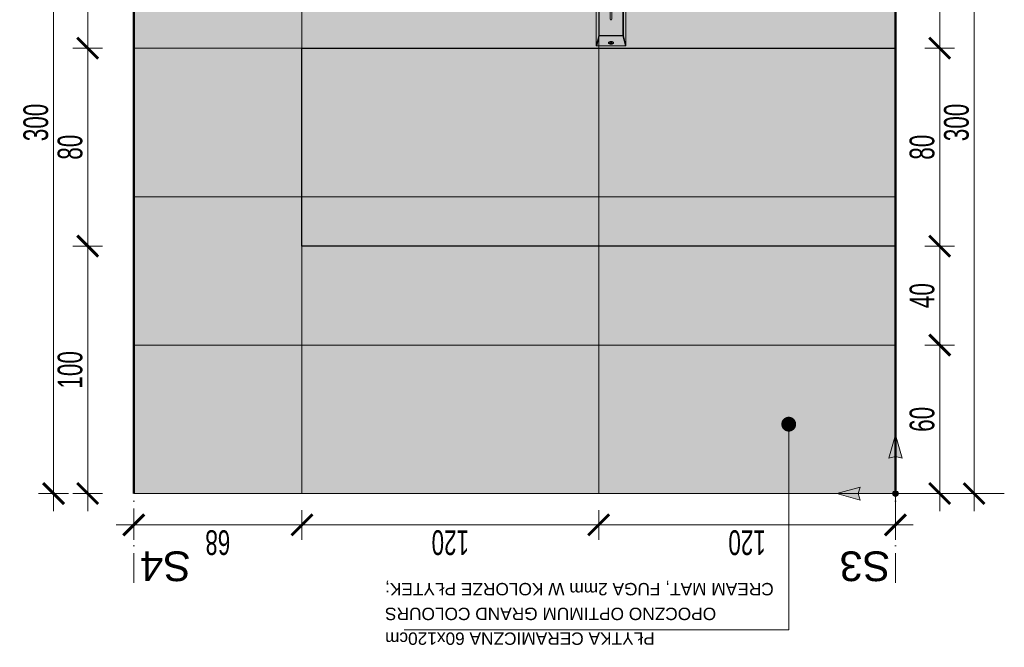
# Model space of a CAD drawing. Header units: millimetres. Extents: x -6792 to 22441, y -13430 to 4653.
# Tile 149 of 256: x -1768 to -1370, y -10855 to -10601. Entities that reach past the tile are written whole.
import ezdxf
from ezdxf import colors
from ezdxf.entities.mleader import LeaderData, LeaderLine
from ezdxf.math import Vec2, Vec3

# ---------------------------------------------------------------- set-up
doc = ezdxf.new("R2010")
doc.units = ezdxf.units.MM
doc.linetypes.add('ACAD_ISO02W100', pattern=[15, 12, -3])
doc.linetypes.add('ACAD_ISO10W100', pattern=[18, 12, -3, 0, -3])
for name, color, linetype, lineweight in [('_A_KOLORYSTYKA ŚCIAN', 40, 'Continuous', 5), ('_A_OPIS', 253, 'Continuous', 9), ('_A_ROZWINIĘCIA_RYSUNEK ŚCIAN', 252, 'Continuous', 15), ('_A_ROZWINIĘCIA_WYMIARY', 252, 'Continuous', 15), ('_A_WIDOK', 163, 'Continuous', 13), ('_A_ŚCIANY PROJEKTOWANE', 150, 'Continuous', 50), ('_ROZWINIĘCIA_MEBLE', 251, 'Continuous', 15)]:
    doc.layers.add(name, color=color, linetype=linetype, lineweight=lineweight)
doc.layers.add('orlen czerwony', color=240, linetype='Continuous')
doc.styles.add('DIM', font='arial.ttf', dxfattribs={"width": 0.65})
doc.styles.get("Standard").update_dxf_attribs({"font": 'arial.ttf'})
doc.dimstyles.new('BP_EU_25-50', dxfattribs={"dimtxt": 10, "dimasz": 0.8, "dimexe": 0.75, "dimexo": 1, "dimgap": 2, "dimtad": 1, "dimdec": 0, "dimzin": 9, "dimdsep": 46, "dimtxsty": 'DIM', "dimblk": 'ARCH_1', "dimcen": 0, "dimdle": 50, "dimse1": 1, "dimse2": 1, "dimclrd": 256, "dimclre": 256, "dimclrt": 256, "dimadec": 0, "dimazin": 2, "dimtfac": 1, "dimtdec": 0, "dimtix": 1, "dimtmove": 2, "dimatfit": 0, "dimfxl": 0.75, "dimtolj": 1, "dimtzin": 0, "dimlwd": 15, "dimlwe": -1, "dimarcsym": 0})

# ---------------------------------------------------------------- blocks, each defined once
blk = doc.blocks.new('ARCH_1')
for p, q in [((0, 7.5), (0, -7.5)), ((8.92, 0), (-8.92, 0))]:
    blk.add_line(p, q)
at = {"const_width": 1.5}
blk.add_lwpolyline([(5.3, 5.3), (-5.3, -5.3)], dxfattribs=at)
blk = doc.blocks.new('*D1475')
at = {"layer": '_A_ROZWINIĘCIA_WYMIARY', "lineweight": 15, "transparency": 16777216}
blk.add_line((-1740.51, -10612.23), (-1740.51, -10493.83), dxfattribs=at)
at = {"layer": 'Defpoints', "color": 0, "transparency": 16777216}
for p in [(-1740.51, -10493.03), (-1721.91, -10493.03), (-1721.91, -10613.03)]:
    blk.add_point(p, dxfattribs=at)
at = {"layer": '_A_ROZWINIĘCIA_WYMIARY', "lineweight": 15, "transparency": 16777216, "xscale": 0.8, "yscale": 0.8, "zscale": 0.8}
for p, rotation in [((-1740.51, -10493.03), 90), ((-1740.51, -10613.03), 270)]:
    blk.add_blockref('ARCH_1', p, dxfattribs=dict(at, rotation=rotation))
at = {"layer": '_A_ROZWINIĘCIA_WYMIARY', "transparency": 16777216, "insert": (-1747.62, -10553.03), "char_height": 10, "attachment_point": 5, "rotation": 90, "style": 'DIM'}
blk.add_mtext('\\A1;120', dxfattribs=at)
blk = doc.blocks.new('*D1476')
at = {"layer": '_A_ROZWINIĘCIA_WYMIARY', "lineweight": 15, "transparency": 16777216}
blk.add_line((-1740.51, -10613.83), (-1740.51, -10692.23), dxfattribs=at)
at = {"layer": 'Defpoints', "color": 0, "transparency": 16777216}
for p in [(-1721.91, -10613.03), (-1740.51, -10693.03), (-1721.91, -10693.03)]:
    blk.add_point(p, dxfattribs=at)
at = {"layer": '_A_ROZWINIĘCIA_WYMIARY', "lineweight": 15, "transparency": 16777216, "xscale": 0.8, "yscale": 0.8, "zscale": 0.8}
for p, rotation in [((-1740.51, -10613.03), 90), ((-1740.51, -10693.03), 270)]:
    blk.add_blockref('ARCH_1', p, dxfattribs=dict(at, rotation=rotation))
at = {"layer": '_A_ROZWINIĘCIA_WYMIARY', "transparency": 16777216, "insert": (-1747.62, -10653.03), "char_height": 10, "attachment_point": 5, "rotation": 90, "style": 'DIM'}
blk.add_mtext('\\A1;80', dxfattribs=at)
blk = doc.blocks.new('początek')
at = {"true_color": 0xf61509}
h = blk.add_hatch(color=1, dxfattribs=at)
h.dxf.hatch_style = 2
h.paths.add_polyline_path([(0, 24.67), (-2.76, 14.93), (0, 15.67), (2.76, 14.93)])
h = blk.add_hatch(color=1, dxfattribs=at)
h.dxf.hatch_style = 2
h.paths.add_polyline_path([(-1.16, 0), (-1.16, -0.06), (-1.15, -0.12), (-1.15, -0.18), (-1.13, -0.24), (-1.12, -0.3), (-1.1, -0.36), (-1.08, -0.42), (-1.06, -0.47), (-1.03, -0.53), (-1, -0.58), (-0.97, -0.63), (-0.94, -0.68), (-0.9, -0.73), (-0.86, -0.78), (-0.82, -0.82), (-0.78, -0.86), (-0.73, -0.9), (-0.68, -0.94), (-0.63, -0.97), (-0.58, -1), (-0.53, -1.03), (-0.47, -1.06), (-0.42, -1.08), (-0.36, -1.1), (-0.3, -1.12), (-0.24, -1.13), (-0.18, -1.15), (-0.12, -1.15), (-0.06, -1.16), (0, -1.16), (0.06, -1.16), (0.12, -1.15), (0.18, -1.15), (0.24, -1.13), (0.3, -1.12), (0.36, -1.1), (0.42, -1.08), (0.47, -1.06), (0.53, -1.03), (0.58, -1), (0.63, -0.97), (0.68, -0.94), (0.73, -0.9), (0.78, -0.86), (0.82, -0.82), (0.86, -0.78), (0.9, -0.73), (0.94, -0.68), (0.97, -0.63), (1, -0.58), (1.03, -0.53), (1.06, -0.47), (1.08, -0.42), (1.1, -0.36), (1.12, -0.3), (1.13, -0.24), (1.15, -0.18), (1.15, -0.12), (1.16, -0.06), (1.16, 0), (1.16, 0.06), (1.15, 0.12), (1.15, 0.18), (1.13, 0.24), (1.12, 0.3), (1.1, 0.36), (1.08, 0.42), (1.06, 0.47), (1.03, 0.53), (1, 0.58), (0.97, 0.63), (0.94, 0.68), (0.9, 0.73), (0.86, 0.78), (0.82, 0.82), (0.78, 0.86), (0.73, 0.9), (0.68, 0.94), (0.63, 0.97), (0.58, 1), (0.53, 1.03), (0.47, 1.06), (0.42, 1.08), (0.36, 1.1), (0.3, 1.12), (0.24, 1.13), (0.18, 1.15), (0.12, 1.15), (0.06, 1.16), (0, 1.16), (-0.06, 1.16), (-0.12, 1.15), (-0.18, 1.15), (-0.24, 1.13), (-0.3, 1.12), (-0.36, 1.1), (-0.42, 1.08), (-0.47, 1.06), (-0.53, 1.03), (-0.58, 1), (-0.63, 0.97), (-0.68, 0.94), (-0.73, 0.9), (-0.78, 0.86), (-0.82, 0.82), (-0.86, 0.78), (-0.9, 0.73), (-0.94, 0.68), (-0.97, 0.63), (-1, 0.58), (-1.03, 0.53), (-1.06, 0.47), (-1.08, 0.42), (-1.1, 0.36), (-1.12, 0.3), (-1.13, 0.24), (-1.15, 0.18), (-1.15, 0.12), (-1.16, 0.06)])
h = blk.add_hatch(color=1, dxfattribs=at)
h.dxf.hatch_style = 2
h.paths.add_polyline_path([(24.67, 0), (14.93, 2.76), (15.67, 0), (14.93, -2.76)])
at = {"color": 1, "true_color": 0xf61509}
for p, q in [((0, 15.67), (0, 1.16)), ((1.16, 0), (15.67, 0)), ((0, -1.16), (0, -6.42))]:
    blk.add_line(p, q, dxfattribs=at)
for points in [[(0, 15.67), (2.76, 14.93), (0, 24.67), (-2.76, 14.93)], [(15.67, 0), (14.93, 2.76), (24.67, 0), (14.93, -2.76)]]:
    blk.add_lwpolyline(points, close=True, dxfattribs=at)
blk.add_circle((0, 0), 1.16, dxfattribs=at)
blk = doc.blocks.new('DSM101-FRONT')
h = blk.add_hatch(color=256)
h.dxf.hatch_style = 1
h.set_gradient(color1=(101, 101, 97), rotation=180, centered=1, tint=1)
h.paths.add_polyline_path([(241, 654.1), (361, 654.1), (361, 394.1), (241, 394.1)])
for p, q in [((251, 614.1), (241, 654.1)), ((241, 654.1), (241, 394.1)), ((361, 654.1), (241, 654.1)), ((253, 614.1), (242.9, 654.5)), ((359, 654.5), (348.9, 614.1)), ((361, 654.1), (351, 614.1)), ((361, 654.1), (361, 394.1)), ((251, 613.1), (253, 614.1)), ((251, 614.1), (251, 394.1)), ((253, 612.1), (251, 613.1)), ((253, 614.1), (348.9, 614.1)), ((253, 612.1), (253, 394.1)), ((253, 612.1), (349, 612.1)), ((348.9, 614.1), (351, 613.1)), ((351, 613.1), (348.9, 614.1)), ((351, 613.1), (349, 612.1)), ((349, 612.1), (349, 394.1)), ((351, 614.1), (351, 394.1)), ((298, 502.6), (298, 546.6)), ((304, 502.6), (304, 546.6)), ((266, 397.1), (266, 479.1)), ((336, 479.1), (266, 479.1)), ((336, 397.1), (336, 479.1)), ((361, 394.1), (241, 394.1)), ((336, 397.1), (266, 397.1))]:
    blk.add_line(p, q)
for points in [[(241, 654.1), (361, 654.1), (361, 394.1), (241, 394.1)], [(299.7, 643.7), (302.2, 643.7), (302.2, 639.5), (299.7, 639.5)]]:
    blk.add_lwpolyline(points, close=True)
for points in [[(266, 479.1), (266, 397.1), (336, 397.1), (336, 479.1)], [(268, 479.1), (268, 399.1), (334, 399.1), (334, 479.1)], [(295, 394.1), (295, 391.1), (307, 391.1), (307, 394.1)]]:
    blk.add_lwpolyline(points)
for centre, start, end in [((301, 546.6), 0, 180), ((301, 502.6), 180, 0)]:
    blk.add_arc(centre, 3, start, end)
blk.add_ellipse((301, 642.1), major_axis=(-10.5, 0), ratio=0.571429)
for points, knots in [([(291.5, 642.1), (291.5, 641.7), (291.5, 641.3), (291.9, 640.6), (292.1, 640.2), (292.8, 639.5), (293.2, 639.2), (294.3, 638.5), (294.9, 638.2), (296.6, 637.6), (297.8, 637.3), (300.3, 637), (301.6, 637), (304, 637.3), (305.2, 637.6), (307.3, 638.3), (308.2, 638.8), (309.4, 639.7), (309.7, 640.2), (310.2, 641), (310.4, 641.4), (310.5, 642.1), (310.4, 642.5), (310.1, 643.3), (309.9, 643.7), (309.2, 644.6), (308.7, 644.9), (307.5, 645.7), (306.8, 646), (305.3, 646.5), (304.5, 646.7), (302.3, 647), (301, 647.1), (298.4, 646.9), (297.1, 646.7), (294.9, 645.9), (293.9, 645.4), (292.7, 644.5), (292.3, 644.1), (291.7, 643.2), (291.5, 642.8), (291.5, 642.3), (291.5, 642.2), (291.5, 642.1)], [0, 0, 0, 0, 0.24826, 0.24826, 0.496519, 0.496519, 0.744779, 0.744779, 0.993039, 0.993039, 1.375947, 1.375947, 1.758855, 1.758855, 2.141763, 2.141763, 2.524671, 2.524671, 2.798801, 2.798801, 3.072931, 3.072931, 3.347061, 3.347061, 3.621191, 3.621191, 3.895321, 3.895321, 4.169452, 4.169452, 4.443582, 4.443582, 4.841074, 4.841074, 5.238567, 5.238567, 5.63606, 5.63606, 5.913449, 5.913449, 6.190838, 6.190838, 6.283185, 6.283185, 6.283185, 6.283185]), ([(292.5, 642.1), (292.5, 641.9), (292.5, 641.8), (292.6, 641.4), (292.7, 641.2), (292.9, 640.9), (293.1, 640.7), (293.6, 640.1), (294.1, 639.8), (295.3, 639.1), (296, 638.9), (297.5, 638.4), (298.3, 638.2), (300.3, 638), (301.4, 638), (303.5, 638.2), (304.5, 638.4), (306.3, 639), (307, 639.3), (308.1, 640), (308.5, 640.3), (309.1, 640.9), (309.2, 641.2), (309.4, 641.6), (309.4, 641.8), (309.5, 642.1), (309.4, 642.3), (309.4, 642.5), (309.3, 642.7), (309.2, 643), (309, 643.2), (308.6, 643.7), (308.2, 644.1), (307.1, 644.7), (306.4, 645.1), (304.9, 645.6), (304.1, 645.8), (302.2, 646), (301, 646.1), (298.9, 646), (297.9, 645.8), (296, 645.3), (295.2, 644.9), (294, 644.3), (293.6, 643.9), (293, 643.3), (292.8, 643.1), (292.5, 642.6), (292.5, 642.4), (292.5, 642.2), (292.5, 642.1), (292.5, 642.1)], [0, 0, 0, 0, 0.177646, 0.177646, 0.355292, 0.355292, 0.532939, 0.532939, 0.814738, 0.814738, 1.096538, 1.096538, 1.378338, 1.378338, 1.739104, 1.739104, 2.06913, 2.06913, 2.399157, 2.399157, 2.673843, 2.673843, 2.90015, 2.90015, 3.126457, 3.126457, 3.28067, 3.28067, 3.434884, 3.434884, 3.589098, 3.589098, 3.88111, 3.88111, 4.173123, 4.173123, 4.465135, 4.465135, 4.824452, 4.824452, 5.16054, 5.16054, 5.496627, 5.496627, 5.767671, 5.767671, 5.995248, 5.995248, 6.222825, 6.222825, 6.283185, 6.283185, 6.283185, 6.283185])]:
    blk.add_open_spline(points, degree=3, knots=knots)
blk = doc.blocks.new('*D1664')
at = {"layer": '_A_ROZWINIĘCIA_WYMIARY', "lineweight": 15, "transparency": 16777216}
blk.add_line((-1740.51, -10693.83), (-1740.51, -10792.23), dxfattribs=at)
at = {"layer": 'Defpoints', "color": 0, "transparency": 16777216}
for p in [(-1721.91, -10693.03), (-1740.51, -10793.03), (-1721.91, -10793.03)]:
    blk.add_point(p, dxfattribs=at)
at = {"layer": '_A_ROZWINIĘCIA_WYMIARY', "lineweight": 15, "transparency": 16777216, "xscale": 0.8, "yscale": 0.8, "zscale": 0.8}
for p, rotation in [((-1740.51, -10693.03), 90), ((-1740.51, -10793.03), 270)]:
    blk.add_blockref('ARCH_1', p, dxfattribs=dict(at, rotation=rotation))
at = {"layer": '_A_ROZWINIĘCIA_WYMIARY', "transparency": 16777216, "insert": (-1747.62, -10743.03), "char_height": 10, "attachment_point": 5, "rotation": 90, "style": 'DIM'}
blk.add_mtext('\\A1;100', dxfattribs=at)
blk = doc.blocks.new('*D1666')
at = {"layer": '_A_ROZWINIĘCIA_WYMIARY', "lineweight": 15, "transparency": 16777216}
blk.add_line((-1396.03, -10553.83), (-1396.03, -10612.23), dxfattribs=at)
at = {"layer": 'Defpoints', "color": 0, "transparency": 16777216}
for p in [(-1413.91, -10553.03), (-1413.91, -10613.03), (-1396.03, -10613.03)]:
    blk.add_point(p, dxfattribs=at)
at = {"layer": '_A_ROZWINIĘCIA_WYMIARY', "lineweight": 15, "transparency": 16777216, "xscale": 0.8, "yscale": 0.8, "zscale": 0.8}
for p, rotation in [((-1396.03, -10553.03), 90), ((-1396.03, -10613.03), 270)]:
    blk.add_blockref('ARCH_1', p, dxfattribs=dict(at, rotation=rotation))
at = {"layer": '_A_ROZWINIĘCIA_WYMIARY', "transparency": 16777216, "insert": (-1403.14, -10583.03), "char_height": 10, "attachment_point": 5, "rotation": 90, "style": 'DIM'}
blk.add_mtext('\\A1;60', dxfattribs=at)
blk = doc.blocks.new('*D1667')
at = {"layer": '_A_ROZWINIĘCIA_WYMIARY', "lineweight": 15, "transparency": 16777216}
blk.add_line((-1396.03, -10613.83), (-1396.03, -10692.23), dxfattribs=at)
at = {"layer": 'Defpoints', "color": 0, "transparency": 16777216}
for p in [(-1413.91, -10613.03), (-1413.91, -10693.03), (-1396.03, -10693.03)]:
    blk.add_point(p, dxfattribs=at)
at = {"layer": '_A_ROZWINIĘCIA_WYMIARY', "lineweight": 15, "transparency": 16777216, "xscale": 0.8, "yscale": 0.8, "zscale": 0.8}
for p, rotation in [((-1396.03, -10613.03), 90), ((-1396.03, -10693.03), 270)]:
    blk.add_blockref('ARCH_1', p, dxfattribs=dict(at, rotation=rotation))
at = {"layer": '_A_ROZWINIĘCIA_WYMIARY', "transparency": 16777216, "insert": (-1403.14, -10653.03), "char_height": 10, "attachment_point": 5, "rotation": 90, "style": 'DIM'}
blk.add_mtext('\\A1;80', dxfattribs=at)
blk = doc.blocks.new('*D1668')
at = {"layer": '_A_ROZWINIĘCIA_WYMIARY', "lineweight": 15, "transparency": 16777216}
blk.add_line((-1396.03, -10693.83), (-1396.03, -10732.23), dxfattribs=at)
at = {"layer": 'Defpoints', "color": 0, "transparency": 16777216}
for p in [(-1413.91, -10693.03), (-1413.91, -10733.03), (-1396.03, -10733.03)]:
    blk.add_point(p, dxfattribs=at)
at = {"layer": '_A_ROZWINIĘCIA_WYMIARY', "lineweight": 15, "transparency": 16777216, "xscale": 0.8, "yscale": 0.8, "zscale": 0.8}
for p, rotation in [((-1396.03, -10693.03), 90), ((-1396.03, -10733.03), 270)]:
    blk.add_blockref('ARCH_1', p, dxfattribs=dict(at, rotation=rotation))
at = {"layer": '_A_ROZWINIĘCIA_WYMIARY', "transparency": 16777216, "insert": (-1403.14, -10713.03), "char_height": 10, "attachment_point": 5, "rotation": 90, "style": 'DIM'}
blk.add_mtext('\\A1;40', dxfattribs=at)
blk = doc.blocks.new('*D1669')
at = {"layer": '_A_ROZWINIĘCIA_WYMIARY', "lineweight": 15, "transparency": 16777216}
blk.add_line((-1396.03, -10733.83), (-1396.03, -10792.23), dxfattribs=at)
at = {"layer": 'Defpoints', "color": 0, "transparency": 16777216}
for p in [(-1413.91, -10733.03), (-1413.91, -10793.03), (-1396.03, -10793.03)]:
    blk.add_point(p, dxfattribs=at)
at = {"layer": '_A_ROZWINIĘCIA_WYMIARY', "lineweight": 15, "transparency": 16777216, "xscale": 0.8, "yscale": 0.8, "zscale": 0.8}
for p, rotation in [((-1396.03, -10733.03), 90), ((-1396.03, -10793.03), 270)]:
    blk.add_blockref('ARCH_1', p, dxfattribs=dict(at, rotation=rotation))
at = {"layer": '_A_ROZWINIĘCIA_WYMIARY', "transparency": 16777216, "insert": (-1403.14, -10763.03), "char_height": 10, "attachment_point": 5, "rotation": 90, "style": 'DIM'}
blk.add_mtext('\\A1;60', dxfattribs=at)
blk = doc.blocks.new('*D1683')
at = {"layer": '_A_ROZWINIĘCIA_WYMIARY', "lineweight": 15, "transparency": 16777216}
blk.add_line((-1754.35, -10493.83), (-1754.35, -10792.23), dxfattribs=at)
at = {"layer": 'Defpoints', "color": 0, "transparency": 16777216}
for p in [(-1721.91, -10493.03), (-1754.35, -10793.03), (-1721.91, -10793.03)]:
    blk.add_point(p, dxfattribs=at)
at = {"layer": '_A_ROZWINIĘCIA_WYMIARY', "lineweight": 15, "transparency": 16777216, "xscale": 0.8, "yscale": 0.8, "zscale": 0.8}
for p, rotation in [((-1754.35, -10493.03), 90), ((-1754.35, -10793.03), 270)]:
    blk.add_blockref('ARCH_1', p, dxfattribs=dict(at, rotation=rotation))
at = {"layer": '_A_ROZWINIĘCIA_WYMIARY', "transparency": 16777216, "insert": (-1761.46, -10643.03), "char_height": 10, "attachment_point": 5, "rotation": 90, "style": 'DIM'}
blk.add_mtext('\\A1;300', dxfattribs=at)
blk = doc.blocks.new('*D1532')
at = {"layer": '_A_ROZWINIĘCIA_WYMIARY', "lineweight": 15, "transparency": 16777216}
blk.add_line((-1382.13, -10493.83), (-1382.13, -10792.23), dxfattribs=at)
at = {"layer": 'Defpoints', "color": 0, "transparency": 16777216}
for p in [(-1413.91, -10493.03), (-1413.91, -10793.03), (-1382.13, -10793.03)]:
    blk.add_point(p, dxfattribs=at)
at = {"layer": '_A_ROZWINIĘCIA_WYMIARY', "lineweight": 15, "transparency": 16777216, "xscale": 0.8, "yscale": 0.8, "zscale": 0.8}
for p, rotation in [((-1382.13, -10493.03), 90), ((-1382.13, -10793.03), 270)]:
    blk.add_blockref('ARCH_1', p, dxfattribs=dict(at, rotation=rotation))
at = {"layer": '_A_ROZWINIĘCIA_WYMIARY', "transparency": 16777216, "insert": (-1389.24, -10643.03), "char_height": 10, "attachment_point": 5, "rotation": 90, "style": 'DIM'}
blk.add_mtext('\\A1;300', dxfattribs=at)
blk = doc.blocks.new('_Dot')
at = {"color": 0, "linetype": 'ByBlock', "lineweight": -2}
blk.add_line((-0.5, 0), (-1, 0), dxfattribs=at)
at = {"color": 0, "linetype": 'ByBlock', "const_width": 0.5}
blk.add_lwpolyline([(-0.25, 0, 1), (0.25, 0, 1)], format="xyb", close=True, dxfattribs=at)
blk = doc.blocks.new('*D3200')
at = {"layer": '_A_ROZWINIĘCIA_WYMIARY', "lineweight": 15, "transparency": 16777216}
blk.add_line((-1414.71, -10805.68), (-1533.11, -10805.68), dxfattribs=at)
at = {"layer": 'Defpoints', "color": 0, "transparency": 16777216}
for p in [(-1533.91, -10793.03), (-1413.91, -10793.03), (-1533.91, -10805.68)]:
    blk.add_point(p, dxfattribs=at)
at = {"layer": '_A_ROZWINIĘCIA_WYMIARY', "lineweight": 15, "transparency": 16777216, "xscale": 0.8, "yscale": 0.8, "zscale": 0.8, "rotation": 180}
blk.add_blockref('ARCH_1', (-1533.91, -10805.68), dxfattribs=at)
at = {"layer": '_A_ROZWINIĘCIA_WYMIARY', "lineweight": 15, "transparency": 16777216, "xscale": 0.8, "yscale": 0.8, "zscale": 0.8}
blk.add_blockref('ARCH_1', (-1413.91, -10805.68), dxfattribs=at)
at = {"layer": '_A_ROZWINIĘCIA_WYMIARY', "transparency": 16777216, "insert": (-1473.91, -10812.79), "char_height": 10, "attachment_point": 5, "rotation": 180, "style": 'DIM'}
blk.add_mtext('\\A1;120', dxfattribs=at)
blk = doc.blocks.new('*D3201')
at = {"layer": '_A_ROZWINIĘCIA_WYMIARY', "lineweight": 15, "transparency": 16777216}
blk.add_line((-1534.71, -10805.68), (-1653.11, -10805.68), dxfattribs=at)
at = {"layer": 'Defpoints', "color": 0, "transparency": 16777216}
for p in [(-1653.91, -10793.03), (-1533.91, -10793.03), (-1653.91, -10805.68)]:
    blk.add_point(p, dxfattribs=at)
at = {"layer": '_A_ROZWINIĘCIA_WYMIARY', "lineweight": 15, "transparency": 16777216, "xscale": 0.8, "yscale": 0.8, "zscale": 0.8, "rotation": 180}
blk.add_blockref('ARCH_1', (-1653.91, -10805.68), dxfattribs=at)
at = {"layer": '_A_ROZWINIĘCIA_WYMIARY', "lineweight": 15, "transparency": 16777216, "xscale": 0.8, "yscale": 0.8, "zscale": 0.8}
blk.add_blockref('ARCH_1', (-1533.91, -10805.68), dxfattribs=at)
at = {"layer": '_A_ROZWINIĘCIA_WYMIARY', "transparency": 16777216, "insert": (-1593.91, -10812.79), "char_height": 10, "attachment_point": 5, "rotation": 180, "style": 'DIM'}
blk.add_mtext('\\A1;120', dxfattribs=at)
blk = doc.blocks.new('*D3202')
at = {"layer": '_A_ROZWINIĘCIA_WYMIARY', "lineweight": 15, "transparency": 16777216}
blk.add_line((-1654.71, -10805.68), (-1721.11, -10805.68), dxfattribs=at)
at = {"layer": 'Defpoints', "color": 0, "transparency": 16777216}
for p in [(-1721.91, -10793.03), (-1653.91, -10793.03), (-1721.91, -10805.68)]:
    blk.add_point(p, dxfattribs=at)
at = {"layer": '_A_ROZWINIĘCIA_WYMIARY', "lineweight": 15, "transparency": 16777216, "xscale": 0.8, "yscale": 0.8, "zscale": 0.8, "rotation": 180}
blk.add_blockref('ARCH_1', (-1721.91, -10805.68), dxfattribs=at)
at = {"layer": '_A_ROZWINIĘCIA_WYMIARY', "lineweight": 15, "transparency": 16777216, "xscale": 0.8, "yscale": 0.8, "zscale": 0.8}
blk.add_blockref('ARCH_1', (-1653.91, -10805.68), dxfattribs=at)
at = {"layer": '_A_ROZWINIĘCIA_WYMIARY', "transparency": 16777216, "insert": (-1687.91, -10812.79), "char_height": 10, "attachment_point": 5, "rotation": 180, "style": 'DIM'}
blk.add_mtext('\\A1;68', dxfattribs=at)

msp = doc.modelspace()

# ---------------------------------------------------------------- hatches: boundary and pattern name
at = {"layer": '_A_ROZWINIĘCIA_RYSUNEK ŚCIAN', "true_color": 0xddccbb}
h = msp.add_hatch(color=254, dxfattribs=at)
h.dxf.hatch_style = 1
h.paths.add_polyline_path([(-1413.913, -10793.034), (-1413.913, -10501.034), (-1721.913, -10501.034), (-1721.913, -10793.034)])
at = {"layer": 'orlen czerwony', "true_color": 0xff0000}
h = msp.add_hatch(color=1, dxfattribs=at)
h.dxf.hatch_style = 1
h.set_gradient(color1=(230, 230, 230), color2=(158, 158, 158), rotation=120, centered=1, name='INVCYLINDER')
h.paths.add_polyline_path([(-1653.913, -10613.034), (-1653.913, -10693.034), (-1413.913, -10693.034), (-1413.913, -10613.034)])

# ---------------------------------------------------------------- linework, layer by layer
msp.add_lwpolyline([(-1653.913, -10613.034), (-1413.913, -10613.034), (-1413.913, -10693.034), (-1653.913, -10693.034)], close=True)
at = {"layer": '_A_OPIS', "linetype": 'ACAD_ISO10W100'}
for points in [[(-1721.913, -10829.171), (-1721.913, -10405.034)], [(-1413.913, -10829.171), (-1413.913, -10405.034)]]:
    msp.add_lwpolyline(points, dxfattribs=at)
at = {"layer": '_A_ROZWINIĘCIA_RYSUNEK ŚCIAN'}
for points in [[(-1653.913, -10553.034), (-1653.913, -10613.034), (-1721.913, -10613.034), (-1721.913, -10553.034)], [(-1528.911, -10553.034), (-1413.913, -10553.034), (-1413.913, -10613.034), (-1533.913, -10613.034), (-1533.913, -10578.048)], [(-1653.913, -10563.048), (-1653.913, -10613.034), (-1533.913, -10613.034), (-1533.913, -10578.048)]]:
    msp.add_lwpolyline(points, dxfattribs=at)
for points in [[(-1653.913, -10673.034), (-1721.913, -10673.034), (-1721.913, -10613.034), (-1653.913, -10613.034)], [(-1653.913, -10673.034), (-1533.913, -10673.034), (-1533.913, -10613.034), (-1653.913, -10613.034)], [(-1413.913, -10673.034), (-1533.913, -10673.034), (-1533.913, -10613.034), (-1413.913, -10613.034)], [(-1653.913, -10733.034), (-1721.913, -10733.034), (-1721.913, -10673.034), (-1653.913, -10673.034)], [(-1653.913, -10733.034), (-1533.913, -10733.034), (-1533.913, -10673.034), (-1653.913, -10673.034)], [(-1413.913, -10733.034), (-1533.913, -10733.034), (-1533.913, -10673.034), (-1413.913, -10673.034)], [(-1653.913, -10793.034), (-1721.913, -10793.034), (-1721.913, -10733.034), (-1653.913, -10733.034)], [(-1653.913, -10793.034), (-1533.913, -10793.034), (-1533.913, -10733.034), (-1653.913, -10733.034)], [(-1413.913, -10793.034), (-1533.913, -10793.034), (-1533.913, -10733.034), (-1413.913, -10733.034)]]:
    msp.add_lwpolyline(points, close=True, dxfattribs=at)
at = {"layer": '_A_WIDOK'}
msp.add_lwpolyline([(-1369.913, -10793.034), (-1721.913, -10793.034)], dxfattribs=at)
at = {"layer": '_A_ŚCIANY PROJEKTOWANE'}
for points in [[(-1721.913, -10493.034), (-1721.913, -10793.034)], [(-1413.913, -10493.034), (-1413.913, -10793.034)]]:
    msp.add_lwpolyline(points, dxfattribs=at)

# ---------------------------------------------------------------- block references
at = {"layer": '_A_KOLORYSTYKA ŚCIAN', "xscale": -0.9599320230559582, "yscale": 0.9599320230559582, "zscale": 0.9599320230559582}
msp.add_blockref('początek', (-1413.913, -10793.034), dxfattribs=at)
at = {"layer": '_ROZWINIĘCIA_MEBLE', "xscale": 0.1, "yscale": 0.1, "zscale": 0.1, "rotation": 180}
msp.add_blockref('DSM101-FRONT', (-1498.818, -10546.643), dxfattribs=at)

# ---------------------------------------------------------------- texts
at = {"layer": '_A_OPIS', "linetype": 'ACAD_ISO02W100', "char_height": 12, "attachment_point": 1, "rotation": 180}
for s, insert in [('S4', (-1698.84, -10828.412)), ('S3', (-1416.025, -10828.412))]:
    msp.add_mtext_dynamic_manual_height_columns(s, width=46.3498, gutter_width=40, heights=[0], dxfattribs=dict(at, insert=insert))

# ---------------------------------------------------------------- dimensions: what is measured, and where the dimension line sits
at = {"layer": '_A_ROZWINIĘCIA_WYMIARY', "color": 3}
for base, p1, p2, picture, middle in [((-1754.348, -10793.034), (-1721.913, -10493.034), (-1721.913, -10793.034), '*D1683', (-1761.457, -10643.034)), ((-1382.126, -10793.034), (-1413.913, -10493.034), (-1413.913, -10793.034), '*D1532', (-1389.235, -10643.034)), ((-1396.033, -10613.034), (-1413.913, -10553.034), (-1413.913, -10613.034), '*D1666', (-1403.139, -10583.034)), ((-1396.033, -10693.034), (-1413.913, -10613.034), (-1413.913, -10693.034), '*D1667', (-1403.139, -10653.034)), ((-1740.513, -10793.034), (-1721.913, -10693.034), (-1721.913, -10793.034), '*D1664', (-1747.619, -10743.034)), ((-1396.033, -10733.034), (-1413.913, -10693.034), (-1413.913, -10733.034), '*D1668', (-1403.139, -10713.034)), ((-1396.033, -10793.034), (-1413.913, -10733.034), (-1413.913, -10793.034), '*D1669', (-1403.139, -10763.034))]:
    dim = msp.add_linear_dim(base=base, p1=p1, p2=p2, angle=270, dimstyle='BP_EU_25-50', dxfattribs=at)
    dim.commit()
    dim.dimension.update_dxf_attribs({"geometry": picture, "text_midpoint": middle})
at = {"layer": '_A_ROZWINIĘCIA_WYMIARY'}
for base, p1, p2, angle, picture, middle in [((-1740.513, -10493.034), (-1721.913, -10613.034), (-1721.913, -10493.034), 90, '*D1475', (-1747.619, -10553.034)), ((-1740.513, -10693.034), (-1721.913, -10613.034), (-1721.913, -10693.034), 270, '*D1476', (-1747.619, -10653.034)), ((-1721.913, -10805.682), (-1653.913, -10793.034), (-1721.913, -10793.034), 180, '*D3202', (-1687.913, -10812.788)), ((-1653.913, -10805.682), (-1533.913, -10793.034), (-1653.913, -10793.034), 180, '*D3201', (-1593.913, -10812.788)), ((-1533.913, -10805.682), (-1413.913, -10793.034), (-1533.913, -10793.034), 180, '*D3200', (-1473.913, -10812.788))]:
    dim = msp.add_linear_dim(base=base, p1=p1, p2=p2, angle=angle, dimstyle='BP_EU_25-50', dxfattribs=at)
    dim.commit()
    dim.dimension.update_dxf_attribs({"geometry": picture, "text_midpoint": middle})

# ---------------------------------------------------------------- leaders
at = {"layer": '_A_OPIS', "linetype": 'ByBlock'}
ml = msp.add_multileader_mtext('Standard', dxfattribs=at)
ml.set_content('PŁYTKA CERAMICZNA 60x120cm \\POPOCZNO OPTIMUM GRAND COLOURS\\PCREAM MAT, FUGA 2mm W KOLORZE PŁYTEK;', color=256)
ml.set_leader_properties(color=256, linetype='ByLayer', lineweight=-1)
ml.set_arrow_properties(name='DOT')
ml.build(insert=Vec2(0, 0))
ml.multileader.update_dxf_attribs({"text_left_attachment_type": 6, "text_right_attachment_type": 5, "dogleg_length": 3, "arrow_head_size": 6})
ctx = ml.context
ctx.base_point, ctx.char_height, ctx.arrow_head_size, ctx.plane_origin, ctx.plane_x_axis, ctx.plane_y_axis = Vec3(-1462.092, -10848.166), 5, 6, Vec3(-1457.078, -10374.643), Vec3(-1, 0), Vec3(0, -1)
ctx.left_attachment, ctx.right_attachment, ctx.text_align_type = 6, 5, 2
notes = []
notes.append((ctx, [(0, (1, 1, 0), (-1457.078, -10848.166), (-1, 0), 5.014, [(0, [(-1457.078, -10764.988)], 0, [])])]))
ctx.mtext.insert, ctx.mtext.text_direction, ctx.mtext.rotation, ctx.mtext.alignment, ctx.mtext.line_spacing_factor, ctx.mtext.flow_direction = Vec3(-1620.302, -10854.166), Vec3(-1, 0), 3.1415927, 3, 1.2, 5
for ctx, leaders in notes:
    for number, flags, end, landing, length, lines in leaders:
        leader = LeaderData()
        leader.index, (leader.has_last_leader_line, leader.has_dogleg_vector, leader.attachment_direction) = number, flags
        leader.last_leader_point, leader.dogleg_vector, leader.dogleg_length = Vec3(end), Vec3(landing), length
        for number, points, colour, breaks in lines:
            line = LeaderLine()
            line.index, line.vertices, line.color, line.breaks = number, Vec3.list(points), colors.encode_raw_color(colour), breaks
            leader.lines.append(line)
        ctx.leaders.append(leader)

doc.saveas('drawing.dxf')
